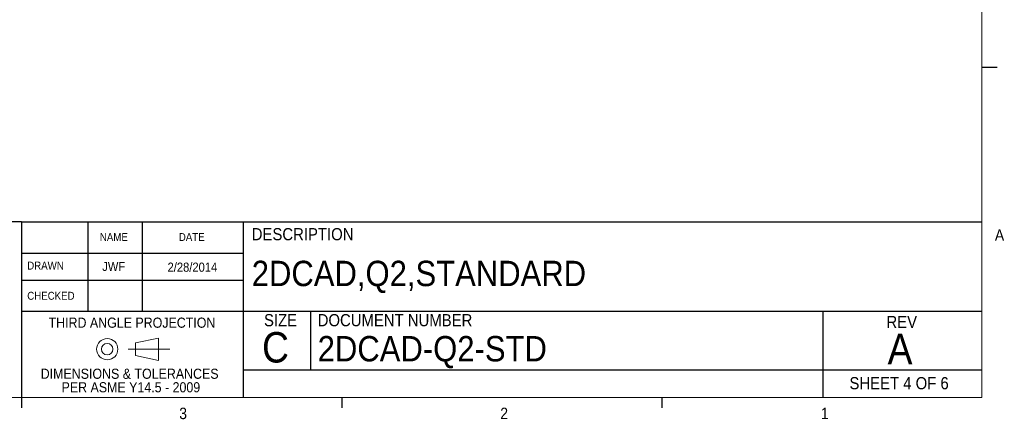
# Paper-space layout '4' of a CAD drawing. Header units: inches. Extents: x 1 to 109, y 1 to 85.
# Tile 19 of 49: x 68 to 109, y 1 to 18. Entities that reach past the tile are written whole.
import ezdxf

# ---------------------------------------------------------------- set-up
doc = ezdxf.new("R2010")
doc.units = ezdxf.units.IN
doc.header["$MEASUREMENT"] = 0
doc.linetypes.add('CENTERX2', pattern=[0.8, 0.5, -0.1, 0.1, -0.1])
doc.layers.add('FORMAT', color=7, linetype='Continuous')
doc.styles.add('SLDTEXTSTYLE0', font='GOTHIC.TTF', dxfattribs={"width": 0.913})
doc.styles.add('SLDTEXTSTYLE1', font='GOTHIC.TTF', dxfattribs={"width": 0.913})

# ---------------------------------------------------------------- blocks, each defined once
blk = doc.blocks.new('Block5')
at = {"color": 7, "linetype": 'Continuous', "lineweight": 0, "ltscale": 5}
for p, q in [((47.749, 18.203), (48.698, 18.399)), ((47.749, 18.203), (47.749, 17.68)), ((48.698, 18.399), (48.698, 17.484)), ((48.698, 17.484), (47.749, 17.68))]:
    blk.add_line(p, q, dxfattribs=at)
at = {"color": 7, "linetype": 'CENTERX2', "lineweight": 0, "ltscale": 5}
blk.add_line((47.447, 17.942), (49.167, 17.942), dxfattribs=at)
at = {"color": 7, "linetype": 'Continuous', "lineweight": 0, "ltscale": 5}
for radius in [0.436, 0.235]:
    blk.add_circle((46.593, 17.942), radius, dxfattribs=at)
blk = doc.blocks.new('SW_NOTE_34')
at = {"layer": 'FORMAT', "color": 0, "ltscale": 5, "char_height": 0.41667, "attachment_point": 2, "style": 'SLDTEXTSTYLE0'}
for s, insert in [('DIMENSIONS & TOLERANCES', (3.711, 0.532)), (' PER ASME Y14.5 - 2009', (3.691, -0.023))]:
    blk.add_mtext(s, dxfattribs=dict(at, insert=insert))

psp = doc.layouts.new('4')

# ---------------------------------------------------------------- linework, layer by layer
at = {"layer": 'FORMAT', "lineweight": 0, "ltscale": 5}
for q in [(107.6144, 83.303), (2.6144, 2.053)]:
    psp.add_line((107.6144, 2.053), q, dxfattribs=at)
at = {"layer": 'FORMAT', "ltscale": 5}
for p, q in [((107.6144, 15.598), (108.2394, 15.598)), ((68.2394, 9.2573), (59.0745, 9.2573)), ((68.2394, 9.2573), (68.2394, 5.5986)), ((68.2394, 9.2573), (77.3242, 9.2573)), ((70.9588, 9.2573), (70.9588, 5.5986)), ((73.1844, 9.2696), (73.1844, 5.5986)), ((77.3242, 9.2573), (77.3242, 2.053)), ((77.3242, 9.2573), (107.6144, 9.2573)), ((68.2394, 7.9786), (77.3242, 7.9786)), ((68.2394, 6.8587), (77.3242, 6.8587)), ((68.2394, 5.5986), (77.3242, 5.5986)), ((68.2394, 5.5986), (68.2394, 2.053)), ((77.3242, 5.5986), (107.6144, 5.5986)), ((80.0848, 5.5986), (80.0848, 3.1936)), ((101.0939, 5.5986), (101.0939, 2.053)), ((77.3242, 3.1936), (107.6144, 3.1936)), ((68.2394, 2.053), (68.2394, 1.629)), ((81.3644, 2.053), (81.3644, 1.629)), ((94.4894, 2.053), (94.4894, 1.629))]:
    psp.add_line(p, q, dxfattribs=at)

# ---------------------------------------------------------------- block references
psp.add_blockref('Block5', (25.1563, -13.9074), dxfattribs=at)
at = {"layer": 'FORMAT', "color": 7, "ltscale": 5}
psp.add_blockref('SW_NOTE_34', (68.958, 2.7033), dxfattribs=at)

# ---------------------------------------------------------------- texts
for s, insert, char_height, attachment_point, style in [('DESCRIPTION', (77.6748, 9.0011), 0.5, 1, 'SLDTEXTSTYLE0'), ('A', (108.1435, 8.9503), 0.4688, 1, 'SLDTEXTSTYLE0'), ('NAME', (72.0223, 8.7967), 0.325, 2, 'SLDTEXTSTYLE1'), ('DATE', (75.2142, 8.7967), 0.325, 2, 'SLDTEXTSTYLE1'), ('2DCAD,Q2,STANDARD', (77.6748, 7.6611), 1.041667, 1, 'SLDTEXTSTYLE0'), ('DRAWN', (68.4695, 7.6249), 0.325, 1, 'SLDTEXTSTYLE1'), ('JWF', (72.0163, 7.6166), 0.375, 2, 'SLDTEXTSTYLE0'), ('2/28/2014', (75.2417, 7.5851), 0.375, 2, 'SLDTEXTSTYLE0'), ('CHECKED', (68.4706, 6.3863), 0.325, 1, 'SLDTEXTSTYLE1'), ('THIRD ANGLE PROJECTION', (72.7645, 5.3294), 0.416667, 2, 'SLDTEXTSTYLE0'), ('SIZE', (78.1769, 5.4738), 0.5, 1, 'SLDTEXTSTYLE0'), ('DOCUMENT NUMBER', (80.3782, 5.4738), 0.5, 1, 'SLDTEXTSTYLE0'), ('REV', (103.6976, 5.4011), 0.5, 1, 'SLDTEXTSTYLE0'), ('C', (78.098, 4.7369), 1.25, 1, 'SLDTEXTSTYLE1'), ('2DCAD-Q2-STD', (80.3782, 4.5743), 1.041667, 1, 'SLDTEXTSTYLE0'), ('A', (104.2538, 4.6642), 1.25, 2, 'SLDTEXTSTYLE0'), ('SHEET 4 OF 6', (104.2159, 2.8892), 0.5, 2, 'SLDTEXTSTYLE0'), ('3', (74.7027, 1.6345), 0.4688, 1, 'SLDTEXTSTYLE0'), ('2', (87.8648, 1.6345), 0.4688, 1, 'SLDTEXTSTYLE0'), ('1', (101.0115, 1.6345), 0.4688, 1, 'SLDTEXTSTYLE0')]:
    psp.add_mtext(s, dxfattribs=dict(at, insert=insert, char_height=char_height, attachment_point=attachment_point, style=style))

doc.saveas('drawing.dxf')
